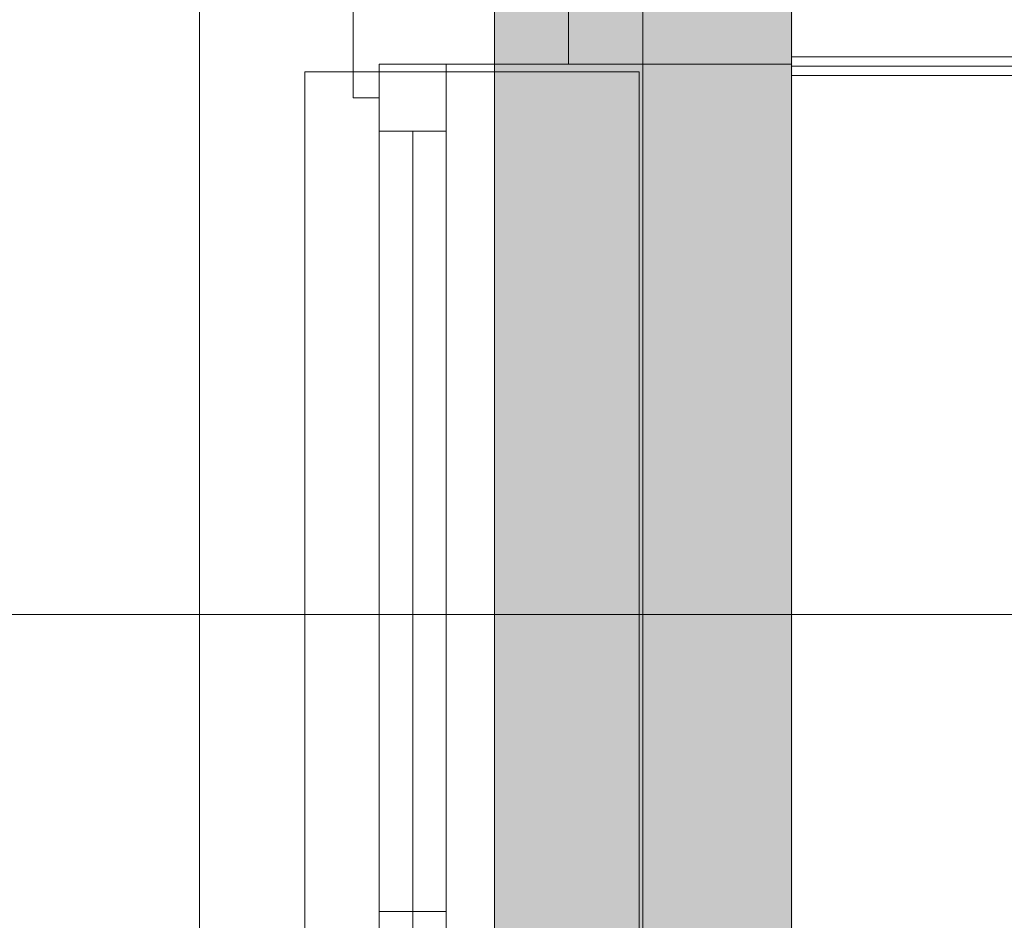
# Model space of a CAD drawing. Extents: x -500 to 300, y 62 to 1162.
# Tile 44 of 90: x -319 to -293, y 642 to 666. Entities that reach past the tile are written whole.
import ezdxf
from ezdxf.lldxf.tags import DXFTag

# ---------------------------------------------------------------- set-up
doc = ezdxf.new("R2010")
doc.units = 0
doc.layers.get('0').update_dxf_attribs({"lineweight": 13})
for name, color, linetype, lineweight, true_color in [('00 -Bauelemente -Dämmung innen', 7, 'Continuous', 9, 0xff7fe6), ('00 -Bauelemente -Gipskarton', 7, 'Continuous', 9, 0xff7fe6), ('30 -33 Aussenwände- 7 Fassade_ Elemente', 7, 'Continuous', 9, 0x00aacc), ('30 -34 Innenwände- 2 nichttragend', 7, 'Continuous', 18, 0xff7fe6), ('30 -35 Decken- 1 Konstruktion-Träger- Stahlbeton', 7, 'Continuous', 13, 0x33aa00), ('70 -75 Raumstempel-2 Verweislinie', 7, 'Continuous', 9, 0xff6600), ('iwb_Schraffur_Unterzug', 7, 'Continuous', 5, 0xffffcc)]:
    doc.layers.add(name, color=color, linetype=linetype, lineweight=lineweight, true_color=true_color)
doc.layers.add('70 -71 Achsen- 1 Gebäudeachsen', color=7, linetype='STRICHPUNKT2-A06G93K98I', lineweight=18)
tags = doc.linetypes.add('fein_strichliert-A06G93KA8I', pattern=[4, 1, -2, 1]).pattern_tags.tags
tags[8:9] = [DXFTag(74, 4), DXFTag(75, 0), DXFTag(340, '0'), DXFTag(46, 0.0), DXFTag(50, 0.0), DXFTag(44, 0.0), DXFTag(45, 0.0)]
tags[6:7] = [DXFTag(74, 4), DXFTag(75, 0), DXFTag(340, '0'), DXFTag(46, 0.0), DXFTag(50, 0.0), DXFTag(44, 0.0), DXFTag(45, 0.0)]
tags[4:5] = [DXFTag(74, 4), DXFTag(75, 0), DXFTag(340, '0'), DXFTag(46, 0.0), DXFTag(50, 0.0), DXFTag(44, 0.0), DXFTag(45, 0.0)]
tags = doc.linetypes.add('STRICHPUNKT2-A06G93K98I', pattern=[12.7, 6.35, -3.175, 0, -3.175]).pattern_tags.tags
tags[10:11] = [DXFTag(74, 4), DXFTag(75, 0), DXFTag(340, '0'), DXFTag(46, 0.0), DXFTag(50, 0.0), DXFTag(44, 0.0), DXFTag(45, 0.0)]
tags[8:9] = [DXFTag(74, 4), DXFTag(75, 0), DXFTag(340, '0'), DXFTag(46, 0.0), DXFTag(50, 0.0), DXFTag(44, 0.0), DXFTag(45, 0.0)]
tags[6:7] = [DXFTag(74, 4), DXFTag(75, 0), DXFTag(340, '0'), DXFTag(46, 0.0), DXFTag(50, 0.0), DXFTag(44, 0.0), DXFTag(45, 0.0)]
tags[4:5] = [DXFTag(74, 4), DXFTag(75, 0), DXFTag(340, '0'), DXFTag(46, 0.0), DXFTag(50, 0.0), DXFTag(44, 0.0), DXFTag(45, 0.0)]

# ---------------------------------------------------------------- blocks, each defined once
blk = doc.blocks.new('Referenz-A06G93KB8I')
at = {"layer": '00 -Bauelemente -Dämmung innen', "color": 0, "linetype": 'Continuous', "lineweight": -2, "ltscale": 0.13}
blk.add_line((-298.299, 665.353), (-190.799, 665.353), dxfattribs=at)
at = {"layer": '00 -Bauelemente -Gipskarton', "color": 0, "linetype": 'Continuous', "lineweight": -2, "ltscale": 0.13}
for p, q in [((-298.299, 665.353), (-190.799, 665.353)), ((-298.299, 665.103), (-191.049, 665.103)), ((-298.299, 664.853), (-191.299, 664.853))]:
    blk.add_line(p, q, dxfattribs=at)
at = {"layer": '30 -33 Aussenwände- 7 Fassade_ Elemente', "color": 0, "linetype": 'Continuous', "lineweight": -2, "ltscale": 0.13}
for p, q in [((-298.299, 614.053), (-298.299, 769.853)), ((-314.239, 766.553), (-314.239, 610.853)), ((-310.099, 668.453), (-310.099, 664.253)), ((-304.299, 665.153), (-304.299, 667.553)), ((-304.299, 665.153), (-304.299, 667.553)), ((-298.299, 667.553), (-298.299, 665.153)), ((-309.399, 664.253), (-309.399, 665.153)), ((-309.399, 640.753), (-309.399, 665.153)), ((-309.399, 665.153), (-307.599, 665.153)), ((-309.399, 663.353), (-309.399, 665.153)), ((-309.399, 665.153), (-307.599, 665.153)), ((-309.399, 665.153), (-304.299, 665.153)), ((-307.599, 665.153), (-307.599, 640.753)), ((-307.599, 665.153), (-307.599, 663.353)), ((-298.299, 665.153), (-304.299, 665.153)), ((-310.099, 664.253), (-309.399, 664.253)), ((-307.599, 663.353), (-309.399, 663.353)), ((-308.499, 642.353), (-308.499, 663.353)), ((-309.399, 642.353), (-307.599, 642.353)), ((-309.399, 640.753), (-309.399, 642.353)), ((-307.599, 642.353), (-307.599, 640.753))]:
    blk.add_line(p, q, dxfattribs=at)
at = {"layer": '30 -33 Aussenwände- 7 Fassade_ Elemente', "color": 0, "lineweight": -2}
for p, q in [((-311.399, 664.953), (-309.399, 664.953)), ((-311.399, 616.553), (-311.399, 664.953)), ((-311.399, 640.753), (-311.399, 664.953)), ((-307.599, 664.953), (-309.399, 664.953)), ((-309.399, 664.953), (-309.399, 663.353)), ((-302.399, 664.953), (-307.599, 664.953)), ((-307.599, 663.353), (-307.599, 664.953)), ((-302.399, 640.753), (-302.399, 664.953)), ((-302.399, 616.553), (-302.399, 664.953)), ((-309.399, 663.353), (-307.599, 663.353)), ((-309.399, 618.153), (-309.399, 663.353)), ((-309.399, 642.353), (-309.399, 663.353)), ((-308.499, 663.353), (-308.499, 618.153)), ((-308.499, 663.353), (-308.499, 642.353)), ((-307.599, 663.353), (-307.599, 642.353)), ((-307.599, 663.353), (-307.599, 618.153)), ((-309.399, 640.753), (-309.399, 642.353)), ((-309.399, 642.353), (-307.599, 642.353)), ((-307.599, 642.353), (-307.599, 640.753))]:
    blk.add_line(p, q, dxfattribs=at)
at = {"layer": '30 -34 Innenwände- 2 nichttragend', "color": 0, "linetype": 'Continuous', "lineweight": -2, "ltscale": 0.13}
for q in [(-298.299, 667.853), (-191.299, 664.853)]:
    blk.add_line((-298.299, 664.853), q, dxfattribs=at)
at = {"layer": '30 -35 Decken- 1 Konstruktion-Träger- Stahlbeton', "color": 0, "linetype": 'fein_strichliert-A06G93KA8I', "lineweight": -2, "ltscale": 0.13}
for p, q in [((-306.299, 995.453), (-306.299, 388.453)), ((-298.299, 995.453), (-298.299, 388.453))]:
    blk.add_line(p, q, dxfattribs=at)
at = {"layer": '70 -71 Achsen- 1 Gebäudeachsen', "color": 0, "linetype": 'STRICHPUNKT2-A06G93K98I', "lineweight": -2, "ltscale": 0.13}
blk.add_line((-302.299, 1084.393), (-302.299, 84.953), dxfattribs=at)
at = {"layer": '70 -75 Raumstempel-2 Verweislinie', "color": 0, "linetype": 'Continuous', "lineweight": -2, "ltscale": 0.13}
blk.add_line((-407.24, 650.353), (-139.463, 650.353), dxfattribs=at)
blk = doc.blocks.new('Referenz-A06G93KD8I')
at = {"layer": 'iwb_Schraffur_Unterzug', "linetype": 'Continuous', "ltscale": 0.13}
blk.add_hatch(color=256, dxfattribs=at).paths.add_polyline_path([(-302.298, 995.453), (-298.298, 995.453), (-298.298, 553.453), (-306.298, 553.453), (-306.298, 995.453)])
blk.add_solid([(-306.28, 223.382), (-306.28, 995.453), (-298.28, 223.382), (-298.28, 995.453)], dxfattribs=at)

msp = doc.modelspace()

# ---------------------------------------------------------------- block references
at = {"color": 8, "lineweight": 13, "ltscale": 0.13, "true_color": 0x808080}
msp.add_blockref('Referenz-A06G93KB8I', (0, 0), dxfattribs=at)
at = {"color": 8, "lineweight": 25, "ltscale": 0.25, "true_color": 0x808080}
msp.add_blockref('Referenz-A06G93KD8I', (0, 0), dxfattribs=at)

doc.saveas('drawing.dxf')
